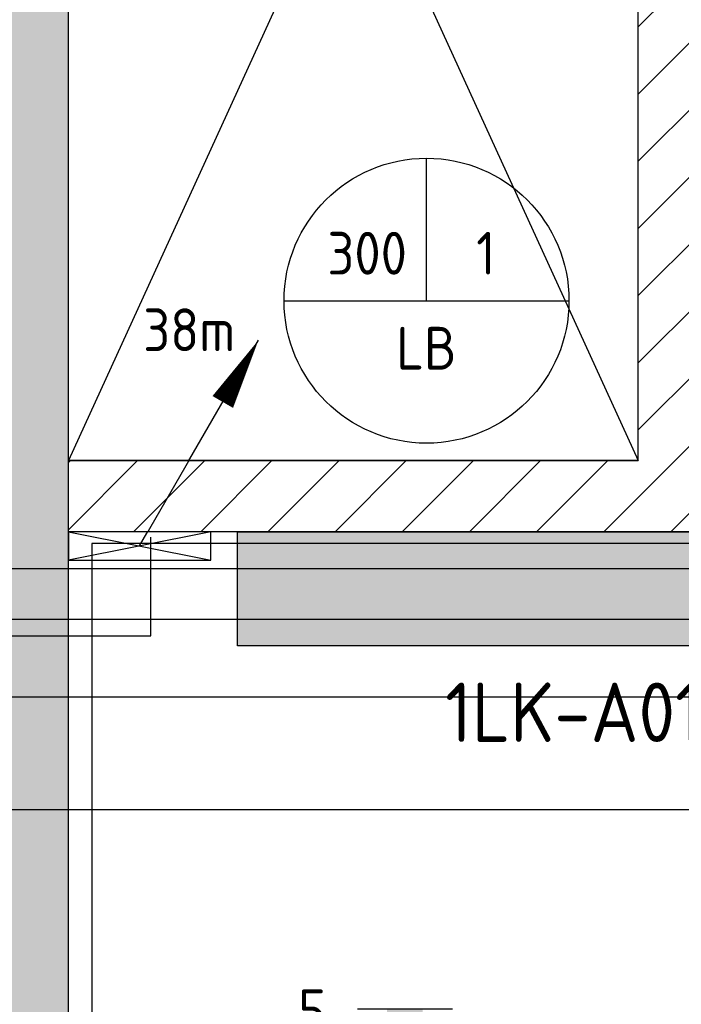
# Model space of a CAD drawing. Header units: millimetres. Extents: x -38031 to 110605, y -30229 to 92226.
# Tile 35 of 194: x 13132 to 14526, y 14640 to 16713. Entities that reach past the tile are written whole.
import ezdxf
from ezdxf.enums import TextEntityAlignment as Align

# ---------------------------------------------------------------- set-up
doc = ezdxf.new("R2010")
doc.units = ezdxf.units.MM
doc.header["$LTSCALE"] = 50
doc.set_wipeout_variables(frame=1)
for name, color, linetype in [('AL$1A---_ALGEMEEN', 8, 'Continuous'), ('AM$1A---_ARCERING', 8, 'Continuous'), ('BOUWKUNDIG', 8, 'Continuous'), ('EL6122--', 3, 'Continuous'), ('EL6131--_KG', 3, 'Continuous'), ('EL6131--_LB', 3, 'Continuous'), ('EL6212--', 3, 'Continuous'), ('el6311--nv', 7, 'Continuous'), ('EM6131--', 1, 'Continuous'), ('lengte voedingskabels', 3, 'Continuous'), ('versterkte strook', 7, 'Continuous')]:
    doc.layers.add(name, color=color, linetype=linetype)
doc.styles.add('BURO-018', font='iso.shx', dxfattribs={"height": 90})
doc.styles.add('BURO-025', font='ISO.shx', dxfattribs={"height": 125})
doc.styles.get("Standard").update_dxf_attribs({"font": 'iso.shx'})

# ---------------------------------------------------------------- blocks, each defined once
blk = doc.blocks.new('E00105')
at = {"color": 0, "linetype": 'Continuous'}
blk.add_line((0, 0), (5, 8.66), dxfattribs=at)
blk.add_lwpolyline([(5, 8.66, 0, 1, 0), (3.5, 6.062, 1, 1, 0)], format="xyseb", dxfattribs=at)
blk = doc.blocks.new('E00112')
at = {"color": 0, "linetype": 'Continuous'}
for p, q in [((0, 1), (-1, 1)), ((-1, 1), (-1, 0)), ((-1, 0), (0, 1)), ((-1, 1), (0, 0)), ((0, 0), (0, 1)), ((-1, 0), (0, 0))]:
    blk.add_line(p, q, dxfattribs=at)
blk = doc.blocks.new('E00103')
at = {"color": 0, "linetype": 'Continuous'}
for p, q in [((0, 6), (0, 12)), ((-6, 6), (6, 6))]:
    blk.add_line(p, q, dxfattribs=at)
blk.add_circle((0, 6), 6, dxfattribs=at)
at = {"color": 0, "linetype": 'Continuous', "style": 'BURO-018'}
for tag, p in [('E_TEXT1', (-2.5, 8)), ('E_TEXT3', (2.5, 8)), ('E_TEXT6', (0, 4))]:
    blk.add_attdef(tag, text='', height=1.8, dxfattribs=at).set_placement(p, align=Align.MIDDLE)
blk = doc.blocks.new('1116A4H1200240')
at = {"layer": 'EL6122--'}
for p, q in [((-12, -2.4), (-12, 2.4)), ((-12, 2.4), (12, 2.4)), ((12, 2.4), (12, -2.4)), ((12, -2.4), (-12, -2.4))]:
    blk.add_line(p, q, dxfattribs=at)
at = {"color": 0, "linetype": 'Continuous', "style": 'BURO-018'}
for tag, p in [('E_GKAST', (0, 15)), ('E_GROEP', (0, 9)), ('E_SGROEP', (4.5, 9)), ('E_KAST', (0, 6))]:
    blk.add_attdef(tag, text='', height=1.8, dxfattribs=at).set_placement(p, align=Align.MIDDLE)
at = {"color": 0, "linetype": 'Continuous', "style": 'BURO-018', "flags": 1}
blk.add_attdef('E_MATCODE', text='', height=1.8, dxfattribs=at).set_placement((0, 0), align=Align.MIDDLE)
blk = doc.blocks.new('E-GK-GTC-10E3C')
at = {"color": 0, "linetype": 'Continuous'}
for p, q in [((-0.5, 135), (0.5, 135)), ((-0.5, -135), (0.5, -135))]:
    blk.add_line(p, q, dxfattribs=at)
blk = doc.blocks.new('E00018')
at = {"color": 0, "linetype": 'Continuous'}
for p, q in [((-1.768, -1.768), (1.768, 1.768)), ((1.768, -1.768), (-1.768, 1.768))]:
    blk.add_line(p, q, dxfattribs=at)
at = {"color": 0, "linetype": 'Continuous', "const_width": 2.5}
for points in [[(-0.884, 0.884, -0.198912), (0, 1.25, -0.198912), (0.884, 0.884, -1)], [(-0.884, -0.884, 0.198912), (0, -1.25, 0.198912), (0.884, -0.884, 1)]]:
    blk.add_lwpolyline(points, format="xyb", dxfattribs=at)
blk = doc.blocks.new('1115B6630-NO1')
at = {"color": 0}
for p, q in [((-6.3, 2), (-6.3, -2)), ((6.3, 2), (6.3, -2))]:
    blk.add_line(p, q, dxfattribs=at)
at = {"color": 0, "linetype": 'Continuous'}
blk.add_circle((0, 0), 2.5, dxfattribs=at)
at = {"color": 0}
for points in [[(-2.5, 0.75), (-6.3, 0.75), (-2.5, -0.75), (-6.3, -0.75)], [(2.5, 0.75), (6.3, 0.75), (2.5, -0.75), (6.3, -0.75)]]:
    blk.add_solid(points, dxfattribs=at)
at = {"color": 0, "zscale": 50}
blk.add_blockref('E00018', (0, 0), dxfattribs=at)
at = {"color": 0, "linetype": 'Continuous', "style": 'BURO-018'}
for tag, p in [('E_GKAST', (0, 8)), ('E_GROEP', (0, 5)), ('E_SGROEP', (4.5, 5)), ('E_ARMCODE', (0, 0)), ('E_SLET', (4.5, -3))]:
    blk.add_attdef(tag, text='', height=1.8, dxfattribs=at).set_placement(p, align=Align.MIDDLE)
blk = doc.blocks.new('200254 W 211 30-06-2008')
at = {"layer": 'AL$1A---_ALGEMEEN'}
for points in [[(19299.449, 3384.145), (19323.449, 3384.145), (19323.449, 3331.645), (19299.449, 3331.645)], [(19367.749, 3328.145), (19300.439, 3328.145), (19300.439, 3307.445), (19302.149, 3307.445), (19302.149, 3306.445), (19302.149, 3296.856), (19298.85, 3296.856), (19298.85, 3295.296), (19302.149, 3295.296), (19304.13, 3295.296), (19304.13, 3276.745), (19367.749, 3276.745)]]:
    blk.add_lwpolyline(points, close=True, dxfattribs=at)
blk.add_wipeout([(19369.829, 3385.145), (19326.449, 3385.145), (19326.449, 3328.645), (19299.449, 3328.645), (19299.449, 3331.645), (19323.449, 3331.645), (19323.449, 3385.145), (19299.449, 3385.145), (19299.449, 3388.145), (19366.829, 3388.145), (19366.829, 3394.085), (19369.829, 3394.085)]).dxf.layer = 'AL$1A---_ALGEMEEN'
at = {"layer": 'AM$1A---_ARCERING', "linetype": 'Continuous', "lineweight": 0}
blk.add_hatch(color=256, dxfattribs=at).paths.add_polyline_path([(19299.449, 3306.445), (19299.449, 3449.845), (19295.449, 3449.845), (19295.449, 3443.945), (19295.449, 3306.445), (19292.429, 3306.445), (19292.429, 3297.445), (19301.429, 3297.445), (19301.429, 3306.445)])
at = {"layer": 'AM$1A---_ARCERING', "linetype": 'Continuous', "lineweight": 5}
h = blk.add_hatch(dxfattribs=at)
h.set_pattern_fill('KALKZANDSTEEN', color=256, style=0, pattern_type=2)
h.set_pattern_definition([(45, (0, 0), (1.41421356, -1.41421356), [])])
h.paths.add_polyline_path([(19369.829, 3385.145), (19326.449, 3385.145), (19326.449, 3328.645), (19299.449, 3328.645), (19299.449, 3331.645), (19323.449, 3331.645), (19323.449, 3385.145), (19299.449, 3385.145), (19299.449, 3388.145), (19366.829, 3388.145), (19366.829, 3394.085), (19369.829, 3394.085)])
at = {"layer": 'AL$1A---_ALGEMEEN'}
for p, q in [((19299.449, 3384.145), (19323.449, 3331.645)), ((19323.449, 3384.145), (19299.449, 3331.645))]:
    blk.add_line(p, q, dxfattribs=at)
for points in [[(19299.449, 3306.445), (19299.449, 3449.845), (19295.449, 3449.845), (19295.449, 3443.945), (19295.449, 3306.445), (19292.429, 3306.445), (19292.429, 3297.445), (19301.429, 3297.445), (19301.429, 3306.445)], [(19369.829, 3385.145), (19326.449, 3385.145), (19326.449, 3328.645), (19299.449, 3328.645), (19299.449, 3331.645), (19323.449, 3331.645), (19323.449, 3385.145), (19299.449, 3385.145), (19299.449, 3388.145), (19366.829, 3388.145), (19366.829, 3394.085), (19369.829, 3394.085)]]:
    blk.add_lwpolyline(points, close=True, dxfattribs=at)

msp = doc.modelspace()

# ---------------------------------------------------------------- block references
at = {"layer": 'BOUWKUNDIG', "xscale": 50, "yscale": 50, "zscale": 50}
msp.add_blockref('200254 W 211 30-06-2008', (-951737.5, -150797.3), dxfattribs=at)

# ---------------------------------------------------------------- next in the draw order: linework, layer by layer
at = {"layer": 'EL6212--'}
msp.add_solid([(13590.7, 15635), (14790.7, 15635), (13590.7, 15395), (14790.7, 15395)], dxfattribs=at)
at = {"layer": 'lengte voedingskabels'}
for points in [[(13005.2, 18127.2), (12786.9, 18127.2), (12786.9, 15450.8), (14606.4, 15450.8), (14606.4, 15636.2)], [(12992.6, 18096.1), (12821.3, 18096.1), (12821.3, 15415.7), (13408.5, 15415.7), (13408.5, 15623.6)]]:
    msp.add_lwpolyline(points, dxfattribs=at)
at = {"layer": 'versterkte strook'}
msp.add_line((-4775.7, 15050), (104346.1, 15050), dxfattribs=at)

# ---------------------------------------------------------------- next in the draw order: block references
at = {"layer": 'EL6131--_KG', "xscale": 3686.982651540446, "rotation": 359.9999999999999}
msp.add_blockref('E-GK-GTC-10E3C', (14613, 15422.2), dxfattribs=at)
at = {"layer": 'EL6131--_LB', "xscale": 60, "yscale": 300, "zscale": 60, "rotation": 270}
msp.add_blockref('E00112', (13235, 15575), dxfattribs=at)
at = {"layer": 'EL6212--'}
ref = msp.add_blockref('1116A4H1200240', (14190.7, 15515), dxfattribs=dict(at, xscale=50, yscale=50, zscale=50))
ref.add_attrib('E_KAST', '1LK-A01A', dxfattribs={"layer": '0', "color": 2, "linetype": 'Continuous', "height": 125, "style": 'BURO-025'}).set_placement((14349, 15254.9), align=Align.MIDDLE)
at = {"layer": 'el6311--nv'}
ref = msp.add_blockref('1115B6630-NO1', (13943.6, 14315.4), dxfattribs=dict(at, xscale=50, yscale=50, zscale=50, rotation=90))
ref.add_attrib('E_ARMCODE', 'A0', dxfattribs={"layer": '0', "color": 1, "linetype": 'Continuous', "height": 90, "style": 'BURO-018'}).set_placement((14143.9, 14315.4), align=Align.MIDDLE)
ref.add_attrib('E_GROEP', '5', dxfattribs={"layer": '0', "color": 1, "linetype": 'Continuous', "height": 90, "style": 'BURO-018'}).set_placement((13748.6, 14626.5), align=Align.MIDDLE)
at = {"layer": 'EM6131--'}
ref = msp.add_blockref('E00103', (13989.1, 15821.3), dxfattribs=dict(at, xscale=50, yscale=50, zscale=50))
ref.add_attrib('E_TEXT1', '300', dxfattribs={"layer": '0', "color": 1, "linetype": 'Continuous', "height": 90, "style": 'BURO-018'}).set_placement((13864.1, 16221.3), align=Align.MIDDLE)
ref.add_attrib('E_TEXT3', '1', dxfattribs={"layer": '0', "color": 1, "linetype": 'Continuous', "height": 90, "style": 'BURO-018'}).set_placement((14114.1, 16221.3), align=Align.MIDDLE)
ref.add_attrib('E_TEXT6', 'LB', dxfattribs={"layer": '0', "color": 1, "linetype": 'Continuous', "height": 90, "style": 'BURO-018'}).set_placement((13989.1, 16021.3), align=Align.MIDDLE)
at = {"layer": 'EM6131--', "xscale": 50, "yscale": 50, "zscale": 50}
msp.add_blockref('E00105', (13385, 15605), dxfattribs=at)

# ---------------------------------------------------------------- next in the draw order: texts
at = {"layer": 'lengte voedingskabels', "color": 1}
msp.add_text('38m', height=90, dxfattribs=at).set_placement((13392.5, 16015))

doc.saveas('drawing.dxf')
